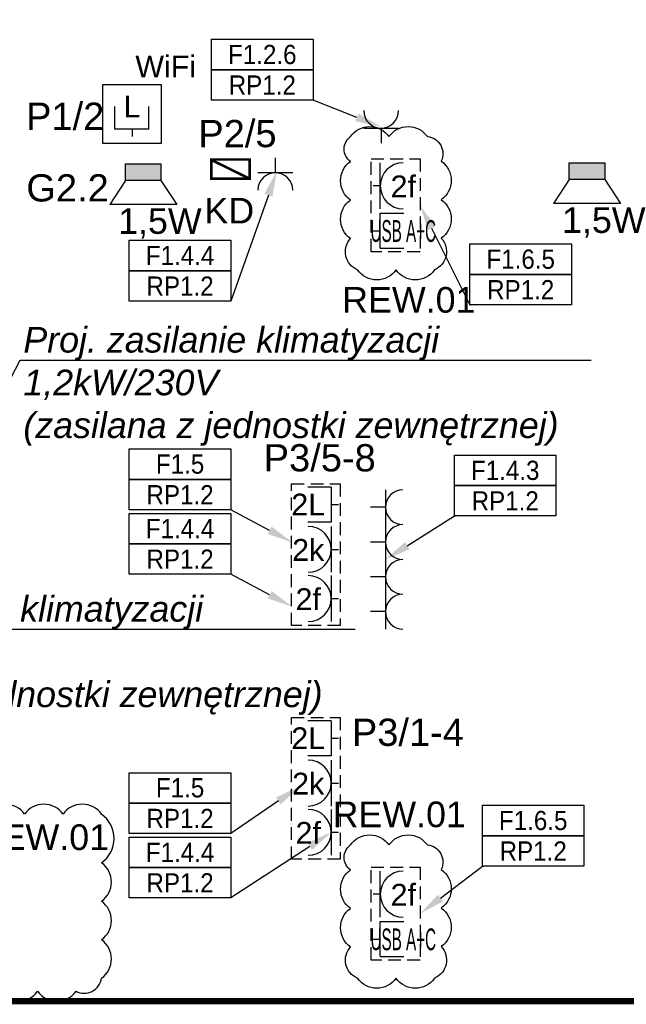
# Model space of a CAD drawing. Header units: millimetres. Extents: x 38232 to 48274, y 14703 to 20376.
# Tile 6 of 23: x 39489 to 39962, y 14738 to 15506. Entities that reach past the tile are written whole.
import ezdxf
from ezdxf import colors
from ezdxf.entities.mleader import LeaderData, LeaderLine
from ezdxf.enums import TextEntityAlignment as Align
from ezdxf.math import Vec2, Vec3

# ---------------------------------------------------------------- set-up
doc = ezdxf.new("R2010")
doc.units = ezdxf.units.MM
doc.linetypes.add('DASHED', pattern=[0.75, 0.5, -0.25])
for name, color, linetype in [('_IE_Adresy_Obwodów', 246, 'Continuous'), ('_IE_Gniazda_230V_IP20', 5, 'Continuous'), ('_IE_Gniazdo_LAN_TV', 5, 'Continuous'), ('_IE_Instalacja domofonowa', 30, 'Continuous'), ('_IE_Opisy obwodów', 244, 'Continuous'), ('_IE_Punkt_GPD_PPD', 5, 'Continuous'), ('_IE_Radiowezel', 200, 'Continuous'), ('_IE_Radiowęzeł okablowanie', 190, 'Continuous'), ('_IE_REW01', 30, 'Continuous'), ('_IE_Strefy oddziaływania rozdzielnic elektrycznych', 240, 'Continuous'), ('_IE_Zestaw_PEL', 5, 'Continuous')]:
    doc.layers.add(name, color=color, linetype=linetype)
doc.styles.add('ARIAL', font='arial.ttf')
doc.styles.get("Standard").update_dxf_attribs({"font": 'ARIAL.TTF'})

# ---------------------------------------------------------------- blocks, each defined once
blk = doc.blocks.new('*U5174')
at = {"layer": '_IE_Gniazda_230V_IP20', "color": 5}
for p, q in [((-13.57, -13.57), (13.57, -13.57)), ((0, -13.57), (0, -25.33))]:
    blk.add_line(p, q, dxfattribs=at)
blk.add_arc((0, 0), 13.57, 180, 0, dxfattribs=at)
at = {"layer": '_IE_Gniazda_230V_IP20', "color": 240, "style": 'ARIAL', "flags": 12}
blk.add_attdef('WYS', text='', height=17, rotation=270, dxfattribs=at).set_placement((0, 59.07), align=Align.MIDDLE)
blk.add_attdef('IL', text='', height=17, dxfattribs=at).set_placement((0, 0), align=Align.MIDDLE)
blk = doc.blocks.new('*U6571')
at = {"layer": '_IE_Gniazda_230V_IP20', "color": 5}
for p, q in [((-13.57, 13.57), (-13.57, -13.57)), ((-13.57, 0), (-25.33, 0))]:
    blk.add_line(p, q, dxfattribs=at)
blk.add_arc((0, 0), 13.57, 90, 270, dxfattribs=at)
at = {"layer": '_IE_Gniazda_230V_IP20', "color": 240, "style": 'ARIAL', "flags": 12}
for tag, p in [('IL', (0, 0)), ('WYS3', (59.06, 0.96))]:
    blk.add_attdef(tag, text='', height=17, dxfattribs=at).set_placement(p, align=Align.MIDDLE)
blk = doc.blocks.new('*U7904')
at = {"layer": '_IE_Zestaw_PEL', "color": 230, "linetype": 'DASHED', "ltscale": 20}
for p, q in [((17.16, -110.57), (17.16, 0)), ((17.16, 0), (55.28, 0)), ((55.28, 0), (55.28, -110.57)), ((55.28, -110.57), (17.16, -110.57))]:
    blk.add_line(p, q, dxfattribs=at)
at = {"layer": '_IE_Zestaw_PEL'}
for p, q in [((48.16, -2.66), (29.87, -2.66)), ((48.16, -2.66), (48.16, -29.83)), ((48.16, -16.1), (53.77, -16.1)), ((48.16, -29.83), (29.87, -29.83)), ((48.16, -33.23), (48.16, -69.06)), ((48.16, -51.15), (53.77, -51.15)), ((48.16, -71.66), (48.16, -107.49)), ((48.16, -89.57), (53.77, -89.57))]:
    blk.add_line(p, q, dxfattribs=at)
for centre in [(30.25, -51.15), (30.25, -89.57)]:
    blk.add_arc(centre, 17.91, 270, 90, dxfattribs=at)
at = {"layer": '_IE_Zestaw_PEL', "color": 240, "style": 'ARIAL', "flags": 12}
for tag, p in [('L2', (30.25, -16.1)), ('K2', (30.25, -51.15)), ('G2', (30.25, -89.57))]:
    blk.add_attdef(tag, text='', height=17, dxfattribs=at).set_placement(p, align=Align.MIDDLE)
blk = doc.blocks.new('*U7910')
at = {"layer": '_IE_Gniazdo_LAN_TV', "color": 5}
for p, q in [((-13.4, 7.16), (-13.4, 24.99)), ((13.1, 7.16), (13.1, 24.99)), ((13.1, 7.16), (-13.4, 7.16)), ((0, 7.16), (0, 1.52))]:
    blk.add_line(p, q, dxfattribs=at)
at = {"layer": '_IE_Gniazdo_LAN_TV', "color": 170, "ltscale": 20}
blk.add_lwpolyline([(22.82, -3.83), (-22.82, -3.83), (-22.82, 42.13), (22.82, 42.13)], close=True, dxfattribs=at)
at = {"color": 240, "style": 'ARIAL', "flags": 12}
blk.add_attdef('WIFI', text='', height=17, dxfattribs=at).set_placement((26.3, 56.59), align=Align.MIDDLE)
at = {"layer": '_IE_Gniazdo_LAN_TV', "color": 240, "style": 'ARIAL', "flags": 12}
blk.add_attdef('LAN', text='', height=17, dxfattribs=at).set_placement((0, 24.99), align=Align.MIDDLE)
blk = doc.blocks.new('G$C06D19BF9')
at = {"layer": '_IE_Radiowezel'}
h = blk.add_hatch(color=256, dxfattribs=at)
h.dxf.hatch_style = 1
h.paths.add_polyline_path([(13.09, 13.85), (-0.02, 13.83), (0.02, -13.83), (13.13, -13.82)])
at = {"layer": '_IE_Radiowezel', "ltscale": 0.02}
for p, q in [((13.09, 13.85), (31.75, 26.18)), ((31.75, 26.18), (31.81, -26.1)), ((13.13, -13.82), (31.81, -26.1))]:
    blk.add_line(p, q, dxfattribs=at)
blk.add_lwpolyline([(13.09, 13.85), (13.13, -13.82), (0.02, -13.83), (-0.02, 13.83)], close=True, dxfattribs=at)
blk.add_lwpolyline([(13.09, 13.85), (13.13, -13.82)], dxfattribs=at)
blk = doc.blocks.new('*U21590')
at = {"layer": '_IE_Gniazda_230V_IP20', "color": 5}
for p, q in [((-13.57, -13.57), (13.57, -13.57)), ((0, -13.57), (0, -25.33))]:
    blk.add_line(p, q, dxfattribs=at)
blk.add_arc((0, 0), 13.57, 180, 0, dxfattribs=at)
at = {"layer": '_IE_Gniazda_230V_IP20', "color": 240, "style": 'ARIAL', "flags": 12}
blk.add_attdef('WYS', text='', height=17, rotation=270, dxfattribs=at).set_placement((0, 59.07), align=Align.MIDDLE)
blk.add_attdef('IL', text='', height=17, dxfattribs=at).set_placement((0, 0), align=Align.MIDDLE)
blk = doc.blocks.new('*U42561')
at = {"layer": '_IE_Zestaw_PEL', "color": 230, "linetype": 'DASHED', "ltscale": 20}
for p, q in [((-2.06, 72.48), (36.24, 72.48)), ((-2.06, 0), (-2.06, 72.48)), ((36.24, 72.48), (36.24, 0)), ((36.24, 0), (-2.06, 0))]:
    blk.add_line(p, q, dxfattribs=at)
at = {"layer": '_IE_Zestaw_PEL'}
for p, q in [((5.1, 33.39), (5.1, 69.39)), ((5.1, 51.39), (-0.54, 51.39)), ((5.1, 29.98), (23.47, 29.98)), ((5.1, 2.67), (5.1, 29.98)), ((5.1, 16.17), (-0.54, 16.17)), ((5.1, 2.67), (23.47, 2.67))]:
    blk.add_line(p, q, dxfattribs=at)
blk.add_arc((23.1, 51.39), 18, 90, 270, dxfattribs=at)
at = {"layer": '_IE_Zestaw_PEL', "color": 240, "style": 'ARIAL', "flags": 12}
for tag, p in [('G4', (23.1, 51.39)), ('L4', (23.1, 16.17))]:
    blk.add_attdef(tag, text='', height=17, dxfattribs=at).set_placement(p, align=Align.MIDDLE)
blk = doc.blocks.new('*U36942')
at = {"layer": '_IE_Adresy_Obwodów', "color": 7}
for points in [[(-792.5, 474.4), (0, 474.4), (0, 237.2), (-792.5, 237.2)], [(-792.5, 237.2), (0, 237.2), (0, 0), (-792.5, 0)]]:
    blk.add_lwpolyline(points, close=True, dxfattribs=at)
at = {"layer": '_IE_Adresy_Obwodów', "width": 0.9, "flags": 12}
for tag, p in [('ADRES', (-396.2, 355.8)), ('ROZDZ', (-396.2, 118.6))]:
    blk.add_attdef(tag, text='', height=150, dxfattribs=at).set_placement(p, align=Align.MIDDLE)
ml = blk.add_multileader_mtext('Standard')
ml.set_content(' ')
ml.set_leader_properties()
ml.build(insert=Vec2(0, 0))
ml.multileader.update_dxf_attribs({"arrow_head_size": 200})
ctx = ml.context
ctx.base_point, ctx.arrow_head_size, ctx.plane_origin = Vec3(-13.6, 0), 200, Vec3(553.5, 71.8)
ctx.text_align_type = 2
notes = []
notes.append((ctx, [(0, (1, 1, 0), (0, 0), (-1, 0), 8, [(0, [(528.9, -207.9), (0, 0)], 0, [])])]))
ctx.mtext.insert, ctx.mtext.alignment, ctx.mtext.flow_direction = Vec3(-10, 2), 3, 5
for ctx, leaders in notes:
    for number, flags, end, landing, length, lines in leaders:
        leader = LeaderData()
        leader.index, (leader.has_last_leader_line, leader.has_dogleg_vector, leader.attachment_direction) = number, flags
        leader.last_leader_point, leader.dogleg_vector, leader.dogleg_length = Vec3(end), Vec3(landing), length
        for number, points, colour, breaks in lines:
            line = LeaderLine()
            line.index, line.vertices, line.color, line.breaks = number, Vec3.list(points), colors.encode_raw_color(colour), breaks
            leader.lines.append(line)
        ctx.leaders.append(leader)
blk = doc.blocks.new('*U36971')
at = {"layer": '_IE_Adresy_Obwodów', "color": 7}
for points in [[(-792.5, 474.4), (0, 474.4), (0, 237.2), (-792.5, 237.2)], [(-792.5, 237.2), (0, 237.2), (0, 0), (-792.5, 0)]]:
    blk.add_lwpolyline(points, close=True, dxfattribs=at)
at = {"layer": '_IE_Adresy_Obwodów', "width": 0.9, "flags": 12}
for tag, p in [('ADRES', (-396.2, 355.8)), ('ROZDZ', (-396.2, 118.6))]:
    blk.add_attdef(tag, text='', height=150, dxfattribs=at).set_placement(p, align=Align.MIDDLE)
ml = blk.add_multileader_mtext('Standard')
ml.set_content(' ')
ml.set_leader_properties()
ml.build(insert=Vec2(0, 0))
ml.multileader.update_dxf_attribs({"arrow_head_size": 200})
ctx = ml.context
ctx.base_point, ctx.arrow_head_size, ctx.plane_origin = Vec3(-784.5, 0), 200, Vec3(-1345.9, 71.8)
notes = []
notes.append((ctx, [(0, (1, 1, 0), (-792.5, 0), (1, 0), 8, [(0, [(-1278.3, -370.7), (-792.5, 0)], 0, [])])]))
ctx.mtext.insert, ctx.mtext.flow_direction = Vec3(-782.5, 2), 5
for ctx, leaders in notes:
    for number, flags, end, landing, length, lines in leaders:
        leader = LeaderData()
        leader.index, (leader.has_last_leader_line, leader.has_dogleg_vector, leader.attachment_direction) = number, flags
        leader.last_leader_point, leader.dogleg_vector, leader.dogleg_length = Vec3(end), Vec3(landing), length
        for number, points, colour, breaks in lines:
            line = LeaderLine()
            line.index, line.vertices, line.color, line.breaks = number, Vec3.list(points), colors.encode_raw_color(colour), breaks
            leader.lines.append(line)
        ctx.leaders.append(leader)
blk = doc.blocks.new('*U42810')
at = {"layer": '_IE_Adresy_Obwodów', "color": 7}
for points in [[(-792.5, 474.4), (0, 474.4), (0, 237.2), (-792.5, 237.2)], [(-792.5, 237.2), (0, 237.2), (0, 0), (-792.5, 0)]]:
    blk.add_lwpolyline(points, close=True, dxfattribs=at)
at = {"layer": '_IE_Adresy_Obwodów', "width": 0.9, "flags": 12}
for tag, p in [('ADRES', (-396.2, 355.8)), ('ROZDZ', (-396.2, 118.6))]:
    blk.add_attdef(tag, text='', height=150, dxfattribs=at).set_placement(p, align=Align.MIDDLE)
ml = blk.add_multileader_mtext('Standard')
ml.set_content(' ')
ml.set_leader_properties()
ml.build(insert=Vec2(0, 0))
ml.multileader.update_dxf_attribs({"arrow_head_size": 200})
ctx = ml.context
ctx.base_point, ctx.arrow_head_size, ctx.plane_origin = Vec3(-784.5, 0), 200, Vec3(-1345.9, 71.8)
notes = []
notes.append((ctx, [(0, (1, 1, 0), (-792.5, 0), (1, 0), 8, [(0, [(-1330.5, -339.3), (-792.5, 0)], 0, [])])]))
ctx.mtext.insert, ctx.mtext.flow_direction = Vec3(-782.5, 2), 5
for ctx, leaders in notes:
    for number, flags, end, landing, length, lines in leaders:
        leader = LeaderData()
        leader.index, (leader.has_last_leader_line, leader.has_dogleg_vector, leader.attachment_direction) = number, flags
        leader.last_leader_point, leader.dogleg_vector, leader.dogleg_length = Vec3(end), Vec3(landing), length
        for number, points, colour, breaks in lines:
            line = LeaderLine()
            line.index, line.vertices, line.color, line.breaks = number, Vec3.list(points), colors.encode_raw_color(colour), breaks
            leader.lines.append(line)
        ctx.leaders.append(leader)
blk = doc.blocks.new('*U36978')
at = {"layer": '_IE_Adresy_Obwodów', "color": 7}
for points in [[(-792.5, 474.4), (0, 474.4), (0, 237.2), (-792.5, 237.2)], [(-792.5, 237.2), (0, 237.2), (0, 0), (-792.5, 0)]]:
    blk.add_lwpolyline(points, close=True, dxfattribs=at)
at = {"layer": '_IE_Adresy_Obwodów', "width": 0.9, "flags": 12}
for tag, p in [('ADRES', (-396.2, 355.8)), ('ROZDZ', (-396.2, 118.6))]:
    blk.add_attdef(tag, text='', height=150, dxfattribs=at).set_placement(p, align=Align.MIDDLE)
ml = blk.add_multileader_mtext('Standard')
ml.set_content(' ')
ml.set_leader_properties()
ml.build(insert=Vec2(0, 0))
ml.multileader.update_dxf_attribs({"arrow_head_size": 200})
ctx = ml.context
ctx.base_point, ctx.arrow_head_size, ctx.plane_origin = Vec3(-784.5, 0), 200, Vec3(-1345.9, 71.8)
notes = []
notes.append((ctx, [(0, (1, 1, 0), (-792.5, 0), (1, 0), 8, [(0, [(-1180.9, 776.1), (-792.5, 0)], 0, [])])]))
ctx.mtext.insert, ctx.mtext.flow_direction = Vec3(-782.5, 2), 5
for ctx, leaders in notes:
    for number, flags, end, landing, length, lines in leaders:
        leader = LeaderData()
        leader.index, (leader.has_last_leader_line, leader.has_dogleg_vector, leader.attachment_direction) = number, flags
        leader.last_leader_point, leader.dogleg_vector, leader.dogleg_length = Vec3(end), Vec3(landing), length
        for number, points, colour, breaks in lines:
            line = LeaderLine()
            line.index, line.vertices, line.color, line.breaks = number, Vec3.list(points), colors.encode_raw_color(colour), breaks
            leader.lines.append(line)
        ctx.leaders.append(leader)
blk = doc.blocks.new('*U36980')
at = {"layer": '_IE_Adresy_Obwodów', "color": 7}
for points in [[(-792.5, 474.4), (0, 474.4), (0, 237.2), (-792.5, 237.2)], [(-792.5, 237.2), (0, 237.2), (0, 0), (-792.5, 0)]]:
    blk.add_lwpolyline(points, close=True, dxfattribs=at)
at = {"layer": '_IE_Adresy_Obwodów', "width": 0.9, "flags": 12}
for tag, p in [('ADRES', (-396.2, 355.8)), ('ROZDZ', (-396.2, 118.6))]:
    blk.add_attdef(tag, text='', height=150, dxfattribs=at).set_placement(p, align=Align.MIDDLE)
ml = blk.add_multileader_mtext('Standard')
ml.set_content(' ')
ml.set_leader_properties()
ml.build(insert=Vec2(0, 0))
ml.multileader.update_dxf_attribs({"arrow_head_size": 200})
ctx = ml.context
ctx.base_point, ctx.arrow_head_size, ctx.plane_origin = Vec3(-13.6, 0), 200, Vec3(553.5, 71.8)
ctx.text_align_type = 2
notes = []
notes.append((ctx, [(0, (1, 1, 0), (0, 0), (-1, 0), 8, [(0, [(359.7, 1015.6), (0, 0)], 0, [])])]))
ctx.mtext.insert, ctx.mtext.alignment, ctx.mtext.flow_direction = Vec3(-10, 2), 3, 5
for ctx, leaders in notes:
    for number, flags, end, landing, length, lines in leaders:
        leader = LeaderData()
        leader.index, (leader.has_last_leader_line, leader.has_dogleg_vector, leader.attachment_direction) = number, flags
        leader.last_leader_point, leader.dogleg_vector, leader.dogleg_length = Vec3(end), Vec3(landing), length
        for number, points, colour, breaks in lines:
            line = LeaderLine()
            line.index, line.vertices, line.color, line.breaks = number, Vec3.list(points), colors.encode_raw_color(colour), breaks
            leader.lines.append(line)
        ctx.leaders.append(leader)
blk = doc.blocks.new('*U36985')
at = {"layer": '_IE_Adresy_Obwodów', "color": 7}
for points in [[(-792.5, 474.4), (0, 474.4), (0, 237.2), (-792.5, 237.2)], [(-792.5, 237.2), (0, 237.2), (0, 0), (-792.5, 0)]]:
    blk.add_lwpolyline(points, close=True, dxfattribs=at)
at = {"layer": '_IE_Adresy_Obwodów', "width": 0.9, "flags": 12}
for tag, p in [('ADRES', (-396.2, 355.8)), ('ROZDZ', (-396.2, 118.6))]:
    blk.add_attdef(tag, text='', height=150, dxfattribs=at).set_placement(p, align=Align.MIDDLE)
ml = blk.add_multileader_mtext('Standard')
ml.set_content(' ')
ml.set_leader_properties()
ml.build(insert=Vec2(0, 0))
ml.multileader.update_dxf_attribs({"arrow_head_size": 200})
ctx = ml.context
ctx.base_point, ctx.arrow_head_size, ctx.plane_origin = Vec3(-13.6, 0), 200, Vec3(553.5, 71.8)
ctx.text_align_type = 2
notes = []
notes.append((ctx, [(0, (1, 1, 0), (0, 0), (-1, 0), 8, [(0, [(479.6, -253.9), (0, 0)], 0, [])])]))
ctx.mtext.insert, ctx.mtext.alignment, ctx.mtext.flow_direction = Vec3(-10, 2), 3, 5
for ctx, leaders in notes:
    for number, flags, end, landing, length, lines in leaders:
        leader = LeaderData()
        leader.index, (leader.has_last_leader_line, leader.has_dogleg_vector, leader.attachment_direction) = number, flags
        leader.last_leader_point, leader.dogleg_vector, leader.dogleg_length = Vec3(end), Vec3(landing), length
        for number, points, colour, breaks in lines:
            line = LeaderLine()
            line.index, line.vertices, line.color, line.breaks = number, Vec3.list(points), colors.encode_raw_color(colour), breaks
            leader.lines.append(line)
        ctx.leaders.append(leader)
blk = doc.blocks.new('*U42808')
at = {"layer": '_IE_Adresy_Obwodów', "color": 7}
for points in [[(-792.5, 474.4), (0, 474.4), (0, 237.2), (-792.5, 237.2)], [(-792.5, 237.2), (0, 237.2), (0, 0), (-792.5, 0)]]:
    blk.add_lwpolyline(points, close=True, dxfattribs=at)
at = {"layer": '_IE_Adresy_Obwodów', "width": 0.9, "flags": 12}
for tag, p in [('ADRES', (-396.2, 355.8)), ('ROZDZ', (-396.2, 118.6))]:
    blk.add_attdef(tag, text='', height=150, dxfattribs=at).set_placement(p, align=Align.MIDDLE)
ml = blk.add_multileader_mtext('Standard')
ml.set_content(' ')
ml.set_leader_properties()
ml.build(insert=Vec2(0, 0))
ml.multileader.update_dxf_attribs({"arrow_head_size": 200})
ctx = ml.context
ctx.base_point, ctx.arrow_head_size, ctx.plane_origin = Vec3(-13.6, 0), 200, Vec3(553.5, 71.8)
ctx.text_align_type = 2
notes = []
notes.append((ctx, [(0, (1, 1, 0), (0, 0), (-1, 0), 8, [(0, [(782.9, 511.8), (0, 0)], 0, [])])]))
ctx.mtext.insert, ctx.mtext.alignment, ctx.mtext.flow_direction = Vec3(-10, 2), 3, 5
for ctx, leaders in notes:
    for number, flags, end, landing, length, lines in leaders:
        leader = LeaderData()
        leader.index, (leader.has_last_leader_line, leader.has_dogleg_vector, leader.attachment_direction) = number, flags
        leader.last_leader_point, leader.dogleg_vector, leader.dogleg_length = Vec3(end), Vec3(landing), length
        for number, points, colour, breaks in lines:
            line = LeaderLine()
            line.index, line.vertices, line.color, line.breaks = number, Vec3.list(points), colors.encode_raw_color(colour), breaks
            leader.lines.append(line)
        ctx.leaders.append(leader)
blk = doc.blocks.new('*U36983')
at = {"layer": '_IE_Adresy_Obwodów', "color": 7}
for points in [[(-792.5, 474.4), (0, 474.4), (0, 237.2), (-792.5, 237.2)], [(-792.5, 237.2), (0, 237.2), (0, 0), (-792.5, 0)]]:
    blk.add_lwpolyline(points, close=True, dxfattribs=at)
at = {"layer": '_IE_Adresy_Obwodów', "width": 0.9, "flags": 12}
for tag, p in [('ADRES', (-396.2, 355.8)), ('ROZDZ', (-396.2, 118.6))]:
    blk.add_attdef(tag, text='', height=150, dxfattribs=at).set_placement(p, align=Align.MIDDLE)
ml = blk.add_multileader_mtext('Standard')
ml.set_content(' ')
ml.set_leader_properties()
ml.build(insert=Vec2(0, 0))
ml.multileader.update_dxf_attribs({"arrow_head_size": 200})
ctx = ml.context
ctx.base_point, ctx.arrow_head_size, ctx.plane_origin = Vec3(-13.6, 0), 200, Vec3(553.5, 71.8)
ctx.text_align_type = 2
notes = []
notes.append((ctx, [(0, (1, 1, 0), (0, 0), (-1, 0), 8, [(0, [(536, 366.8), (0, 0)], 0, [])])]))
ctx.mtext.insert, ctx.mtext.alignment, ctx.mtext.flow_direction = Vec3(-10, 2), 3, 5
for ctx, leaders in notes:
    for number, flags, end, landing, length, lines in leaders:
        leader = LeaderData()
        leader.index, (leader.has_last_leader_line, leader.has_dogleg_vector, leader.attachment_direction) = number, flags
        leader.last_leader_point, leader.dogleg_vector, leader.dogleg_length = Vec3(end), Vec3(landing), length
        for number, points, colour, breaks in lines:
            line = LeaderLine()
            line.index, line.vertices, line.color, line.breaks = number, Vec3.list(points), colors.encode_raw_color(colour), breaks
            leader.lines.append(line)
        ctx.leaders.append(leader)

msp = doc.modelspace()

# ---------------------------------------------------------------- linework, layer by layer
at = {"layer": '_IE_Instalacja domofonowa', "const_width": 2}
msp.add_lwpolyline([(39638.74, 15397.27), (39668.52, 15397.27), (39668.52, 15382.27), (39638.74, 15382.27)], close=True, dxfattribs=at)
msp.add_lwpolyline([(39638.88, 15396.85), (39668.52, 15382.27)], dxfattribs=at)
at = {"layer": '_IE_REW01'}
for points in [[(39747.28, 15415.14, -0.5206), (39777.28, 15415.14, -0.5206), (39807.28, 15415.14, -0.5206), (39818.05, 15395.92, -0.5206), (39818.05, 15365.92, -0.5206), (39818.05, 15335.92, -0.5206), (39812.79, 15311.18, -0.5206), (39782.79, 15311.18, -0.5206), (39752.79, 15311.18, -0.5206), (39747.28, 15335.67, -0.5206), (39747.28, 15365.67, -0.5206), (39747.28, 15395.67, -0.5206), (39747.28, 15415.14, -0.5206)], [(39552.92, 14886.59, 0.5206), (39522.92, 14886.59, 0.5206), (39492.92, 14886.59, 0.5206), (39462.92, 14886.59, 0.5206), (39432.92, 14886.59, 0.5206), (39402.92, 14886.59, 0.5206), (39372.92, 14886.59, 0.5206), (39357.05, 14872.46, 0.5206), (39357.05, 14842.46, 0.5206), (39357.05, 14812.46, 0.5206), (39357.05, 14782.46, 0.5206), (39357.05, 14752.46, 0.5206), (39383.08, 14748.49, 0.5206), (39413.08, 14748.49, 0.5206), (39443.08, 14748.49, 0.5206), (39473.08, 14748.49, 0.5206), (39503.08, 14748.49, 0.5206), (39533.08, 14748.49, 0.5206), (39552.92, 14758.65, 0.5206), (39552.92, 14788.65, 0.5206), (39552.92, 14818.65, 0.5206), (39552.92, 14848.65, 0.5206), (39552.92, 14886.59, 0.5206)], [(39747.28, 14862.63, -0.5206), (39777.28, 14862.63, -0.5206), (39807.28, 14862.63, -0.5206), (39818.05, 14843.4, -0.5206), (39818.05, 14813.4, -0.5206), (39818.05, 14783.4, -0.5206), (39812.79, 14758.66, -0.5206), (39782.79, 14758.66, -0.5206), (39752.79, 14758.66, -0.5206), (39747.28, 14783.15, -0.5206), (39747.28, 14813.15, -0.5206), (39747.28, 14843.15, -0.5206), (39747.28, 14862.63, -0.5206)]]:
    msp.add_lwpolyline(points, format="xyb", close=True, dxfattribs=at)
at = {"layer": '_IE_Strefy oddziaływania rozdzielnic elektrycznych', "linetype": 'DASHED', "ltscale": 10, "const_width": 5}
msp.add_lwpolyline([(38272.3, 16263.81), (44122.3, 16263.81), (44122.3, 14740.81), (38272.3, 14740.81)], close=True, dxfattribs=at)

# ---------------------------------------------------------------- block references
at = {"rotation": 270}
for p in [(39585.44, 15393.99), (39931.83, 15394.72)]:
    msp.add_blockref('G$C06D19BF9', p, dxfattribs=at)
at = {"layer": '_IE_Adresy_Obwodów', "xscale": 0.1, "yscale": 0.1, "zscale": 0.1}
for name, p, values in [('*U36942', (39718.04, 15443.59), {'ADRES': 'F1.2.6', 'ROZDZ': 'RP1.2'}), ('*U36980', (39653.89, 15286.78), {'ADRES': 'F1.4.4', 'ROZDZ': 'RP1.2'}), ('*U36978', (39919.7, 15283.95), {'ADRES': 'F1.6.5', 'ROZDZ': 'RP1.2'}), ('*U36985', (39653.89, 15124.03), {'ADRES': 'F1.5', 'ROZDZ': 'RP1.2'}), ('*U42810', (39907.61, 15119.24), {'ADRES': 'F1.4.3', 'ROZDZ': 'RP1.2'}), ('*U36985', (39653.89, 15073.78), {'ADRES': 'F1.4.4', 'ROZDZ': 'RP1.2'}), ('*U36983', (39653.89, 14871.54), {'ADRES': 'F1.5', 'ROZDZ': 'RP1.2'}), ('*U36971', (39929.43, 14846.12), {'ADRES': 'F1.6.5', 'ROZDZ': 'RP1.2'}), ('*U42808', (39653.89, 14821.28), {'ADRES': 'F1.4.4', 'ROZDZ': 'RP1.2'})]:
    msp.add_blockref(name, p, dxfattribs=at).add_auto_attribs(values)
at = {"layer": '_IE_Gniazda_230V_IP20'}
for name, p in [('*U5174', (39771.11, 15435.36, 250)), ('*U6571', (39788.13, 15126.02)), ('*U6571', (39788.13, 15098.88)), ('*U6571', (39788.13, 15071.74)), ('*U6571', (39788.13, 15044.59))]:
    msp.add_blockref(name, p, dxfattribs=at)
at = {"layer": '_IE_Gniazda_230V_IP20', "rotation": 180}
msp.add_blockref('*U21590', (39688.61, 15373.35), dxfattribs=at)
at = {"layer": '_IE_Gniazdo_LAN_TV'}
msp.add_blockref('*U7910', (39576.79, 15413.64), dxfattribs=at).add_auto_attribs({'LAN': 'L', 'WIFI': 'WiFi'})
at = {"layer": '_IE_Zestaw_PEL'}
ref = msp.add_blockref('*U42561', (39765.36, 15325.32), dxfattribs=at)
ref.add_attrib('L4', 'USB A+C', dxfattribs={"color": 240, "height": 17, "style": 'ARIAL', "width": 0.5, "flags": 12}).set_placement((39788.46, 15341.5), align=Align.MIDDLE)
ref.add_attrib('G4', '2f', dxfattribs={"color": 240, "height": 17, "style": 'ARIAL', "flags": 12}).set_placement((39788.46, 15376.72), align=Align.MIDDLE)
ref = msp.add_blockref('*U7904', (39684.02, 15144.32), dxfattribs=at)
ref.add_attrib('L2', '2L', dxfattribs={"color": 240, "height": 17, "style": 'ARIAL'}).set_placement((39714.26, 15128.22), align=Align.MIDDLE)
ref.add_attrib('G2', '2f', dxfattribs={"color": 240, "height": 17, "style": 'ARIAL'}).set_placement((39714.26, 15054.74), align=Align.MIDDLE)
ref.add_attrib('K2', '2k', dxfattribs={"color": 240, "height": 17, "style": 'ARIAL'}).set_placement((39714.26, 15093.17), align=Align.MIDDLE)
ref = msp.add_blockref('*U7904', (39684.02, 14962.04), dxfattribs=at)
ref.add_attrib('L2', '2L', dxfattribs={"color": 240, "height": 17, "style": 'ARIAL'}).set_placement((39714.26, 14945.95), align=Align.MIDDLE)
ref.add_attrib('G2', '2f', dxfattribs={"color": 240, "height": 17, "style": 'ARIAL'}).set_placement((39714.26, 14872.47), align=Align.MIDDLE)
ref.add_attrib('K2', '2k', dxfattribs={"color": 240, "height": 17, "style": 'ARIAL'}).set_placement((39714.26, 14910.89), align=Align.MIDDLE)
ref = msp.add_blockref('*U42561', (39765.36, 14772.81), dxfattribs=at)
ref.add_attrib('L4', 'USB A+C', dxfattribs={"color": 240, "height": 17, "style": 'ARIAL', "width": 0.5, "flags": 12}).set_placement((39788.46, 14788.98), align=Align.MIDDLE)
ref.add_attrib('G4', '2f', dxfattribs={"color": 240, "height": 17, "style": 'ARIAL', "flags": 12}).set_placement((39788.46, 14824.2), align=Align.MIDDLE)

# ---------------------------------------------------------------- texts
at = {"layer": '_IE_Instalacja domofonowa', "style": 'ARIAL', "flags": 12}
msp.add_attdef('KD', text='RG', height=20, dxfattribs=at).set_placement((39652.7, 15357.36), align=Align.MIDDLE)
at = {"layer": '_IE_Punkt_GPD_PPD', "char_height": 17, "width": 908.1112, "attachment_point": 1}
for s, insert in [('{\\H1.25x;P1/2}', (39494.11, 15441.64)), ('{\\H1.25x;P2/5}', (39628.51, 15428.12)), ('{\\H1.25x;P3/5-8}', (39679.52, 15175.22)), ('{\\H1.25x;P3/1-4}', (39748.32, 14961.13))]:
    msp.add_mtext(s, dxfattribs=dict(at, insert=insert))
at = {"layer": '_IE_Radiowezel', "char_height": 20, "width": 103.8917, "attachment_point": 1, "style": 'ARIAL'}
for insert in [(39565.94, 15359.27), (39912.33, 15359.99)]:
    msp.add_mtext('1,5W', dxfattribs=dict(at, insert=insert))
at = {"layer": '_IE_Radiowęzeł okablowanie', "insert": (39494.3, 15385.76), "char_height": 17, "width": 908.1112, "attachment_point": 1}
msp.add_mtext('{\\H1.25x;G2.2}', dxfattribs=at)
at = {"layer": '_IE_REW01', "char_height": 20, "width": 190.5972, "attachment_point": 1}
for insert in [(39740.76, 15297.79), (39733.3, 14896.47), (39454.84, 14878.67)]:
    msp.add_mtext('REW.01', dxfattribs=dict(at, insert=insert))

# ---------------------------------------------------------------- leaders
at = {"layer": '_IE_Opisy obwodów'}
ml = msp.add_multileader_mtext('Standard', dxfattribs=at)
ml.set_content('{\\fArial|b0|i1|c238|p34;Proj. zasilanie klimatyzacji\\P1,2kW/230V\\P(zasilana z jednostki zewnętrznej)}', color=256)
ml.set_leader_properties()
ml.build(insert=Vec2(0, 0))
ml.multileader.update_dxf_attribs({"text_left_attachment_type": 6, "text_right_attachment_type": 6, "dogleg_length": 0.36, "arrow_head_size": 20})
ctx = ml.context
ctx.base_point, ctx.char_height, ctx.arrow_head_size, ctx.plane_origin = Vec3(39489.97, 15240.8), 20, 20, Vec3(39496.66, 14533.34)
ctx.left_attachment, ctx.right_attachment = 6, 6
notes = []
notes.append((ctx, [(0, (1, 1, 0), (39489.61, 15240.8), (1, 0), 0.36, [(0, [(39418.35, 15104.83), (39489.61, 15240.8)], 0, [])])]))
ctx.mtext.insert, ctx.mtext.flow_direction = Vec3(39491.97, 15266.68), 5
ml = msp.add_multileader_mtext('Standard', dxfattribs=at)
ml.set_content('{\\fArial|b0|i1|c238|p34;Proj. zasilanie klimatyzacji\\P1,7kW/230V\\P(zasilana z jednostki zewnętrznej)}', color=256)
ml.set_leader_properties()
ml.build(insert=Vec2(0, 0))
ml.multileader.update_dxf_attribs({"text_left_attachment_type": 6, "text_right_attachment_type": 6, "dogleg_length": 0.36, "arrow_head_size": 20})
ctx = ml.context
ctx.base_point, ctx.char_height, ctx.arrow_head_size, ctx.plane_origin = Vec3(39305.82, 15030.9), 20, 20, Vec3(39295.07, 14447.14)
ctx.left_attachment, ctx.right_attachment = 6, 6
notes.append((ctx, [(0, (1, 1, 0), (39305.46, 15030.9), (1, 0), 0.36, [(0, [(39228.2, 15013.09), (39305.46, 15030.9)], 0, [])])]))
ctx.mtext.insert, ctx.mtext.flow_direction = Vec3(39307.82, 15056.78), 5
for ctx, leaders in notes:
    for number, flags, end, landing, length, lines in leaders:
        leader = LeaderData()
        leader.index, (leader.has_last_leader_line, leader.has_dogleg_vector, leader.attachment_direction) = number, flags
        leader.last_leader_point, leader.dogleg_vector, leader.dogleg_length = Vec3(end), Vec3(landing), length
        for number, points, colour, breaks in lines:
            line = LeaderLine()
            line.index, line.vertices, line.color, line.breaks = number, Vec3.list(points), colors.encode_raw_color(colour), breaks
            leader.lines.append(line)
        ctx.leaders.append(leader)

doc.saveas('drawing.dxf')
